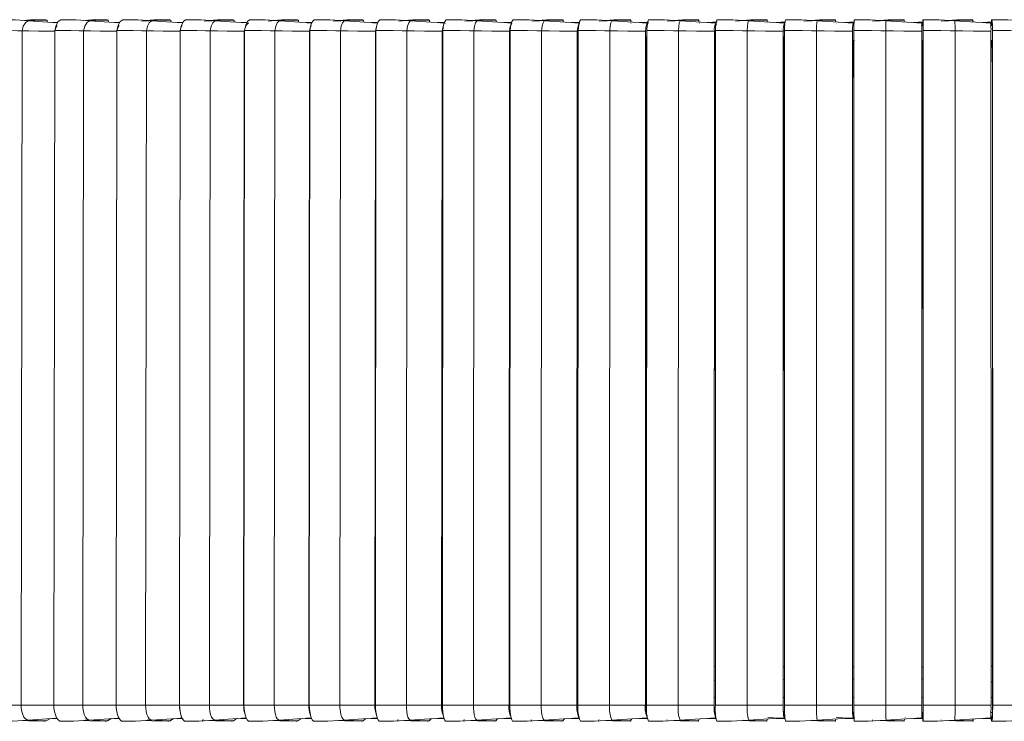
# Model space of a CAD drawing. Header units: millimetres. Extents: x -471 to 561, y -818 to 504.
# Tile 2 of 9: x -182 to 82, y -818 to -630. Entities that reach past the tile are written whole.
import ezdxf

# ---------------------------------------------------------------- set-up
doc = ezdxf.new("R2010")
doc.units = ezdxf.units.MM

msp = doc.modelspace()

# ---------------------------------------------------------------- linework, layer by layer
at = {"color": 7, "linetype": 'Continuous', "lineweight": 15}
for p, q in [((-174.94, -629.93), (-174.88, -630.45)), ((-172.04, -630.48), (-173.3, -630.57)), ((-172.91, -630.6), (-172.08, -630.55)), ((-158.52, -629.93), (-158.46, -630.45)), ((-155.42, -630.47), (-156.79, -630.57)), ((-156.41, -630.6), (-155.45, -630.54)), ((-141.8, -629.93), (-141.75, -630.44)), ((-138.5, -630.46), (-139.99, -630.57)), ((-139.62, -630.6), (-138.53, -630.53)), ((-124.81, -629.93), (-124.76, -630.44)), ((-121.32, -630.46), (-122.92, -630.57)), ((-122.56, -630.6), (-121.35, -630.52)), ((-107.57, -629.93), (-107.52, -630.43)), ((-103.89, -630.45), (-105.61, -630.57)), ((-105.25, -630.6), (-103.92, -630.51)), ((-90.1, -629.93), (-90.06, -630.43)), ((-86.25, -630.44), (-88.07, -630.57)), ((-87.72, -630.6), (-86.27, -630.51)), ((-72.43, -629.93), (-72.4, -630.43)), ((-68.4, -630.44), (-70.33, -630.57)), ((-69.99, -630.6), (-68.42, -630.5)), ((-54.59, -629.93), (-54.56, -630.42)), ((-50.39, -630.43), (-52.42, -630.57)), ((-52.09, -630.59), (-50.41, -630.49)), ((-36.59, -629.93), (-36.57, -630.42)), ((-32.23, -630.43), (-34.36, -630.57)), ((-34.03, -630.59), (-32.25, -630.49)), ((-18.47, -629.93), (-18.45, -630.42)), ((-18.42, -630.76), (-18.35, -630.74)), ((-13.95, -630.42), (-16.17, -630.57)), ((-15.86, -630.59), (-13.63, -630.46)), ((-13.98, -631.22), (-13.88, -630.74)), ((-0.24, -629.93), (-0.22, -630.41)), ((-0.14, -630.76), (-0.09, -630.74)), ((4.65, -630.4), (2.11, -630.57)), ((2.42, -630.59), (4.54, -630.47)), ((4.4, -630.74), (4.42, -631.39)), ((18.07, -629.93), (18.08, -630.41)), ((18.22, -630.76), (18.25, -630.74)), ((22.87, -630.41), (20.47, -630.57)), ((20.77, -630.59), (23, -630.46)), ((22.69, -631.22), (22.76, -630.74)), ((22.76, -630.74), (22.77, -631.39)), ((36.43, -629.93), (36.44, -630.41)), ((36.64, -630.75), (36.64, -630.74)), ((41.37, -630.41), (38.89, -630.57)), ((39.18, -630.59), (41.42, -630.46)), ((41.1, -631.22), (41.16, -630.74)), ((41.16, -630.74), (41.17, -631.39)), ((54.82, -629.93), (54.82, -630.41)), ((59.82, -630.41), (57.32, -630.57)), ((57.6, -630.59), (59.86, -630.46)), ((59.56, -630.77), (59.57, -630.75)), ((59.58, -630.74), (59.58, -631.39)), ((59.83, -629.93), (59.82, -631.39)), ((59.83, -630.37), (59.83, -631.39)), ((73.22, -629.93), (73.21, -630.4)), ((73.24, -630.36), (73.22, -630.37)), ((73.22, -630.37), (73.22, -630.4)), ((78.21, -630.41), (75.76, -630.57)), ((76.03, -630.59), (78.21, -630.46)), ((78.22, -629.93), (78.2, -631.39)), ((78.24, -630.37), (78.22, -631.39)), ((-181.88, -813.39), (-181.65, -632.76)), ((-173.12, -813.39), (-172.9, -632.71)), ((-165.35, -813.39), (-165.14, -632.76)), ((-156.44, -813.39), (-156.23, -632.89)), ((-156.41, -813.39), (-156.21, -632.71)), ((-156.21, -632.9), (-156.23, -632.89)), ((-148.53, -813.39), (-148.33, -632.76)), ((-139.48, -813.39), (-139.28, -632.89)), ((-139.42, -813.39), (-139.24, -632.71)), ((-139.24, -632.92), (-139.28, -632.89)), ((-131.42, -813.39), (-131.23, -632.76)), ((-122.25, -813.39), (-122.07, -632.89)), ((-122.16, -813.39), (-121.99, -632.71)), ((-121.99, -632.95), (-122.07, -632.89)), ((-114.05, -813.39), (-113.88, -632.76)), ((-104.78, -813.39), (-104.61, -632.89)), ((-104.65, -813.39), (-104.5, -632.71)), ((-104.53, -632.96), (-104.61, -632.89)), ((-96.45, -813.39), (-96.3, -632.76)), ((-87.08, -813.39), (-86.93, -632.89)), ((-86.86, -632.96), (-86.93, -632.89)), ((-86.92, -813.39), (-86.78, -632.71)), ((-78.63, -813.39), (-78.5, -632.76)), ((-69.19, -813.39), (-69.06, -632.89)), ((-68.99, -632.96), (-69.06, -632.89)), ((-68.99, -813.39), (-68.87, -632.71)), ((-60.64, -813.39), (-60.52, -632.76)), ((-51.12, -813.39), (-51.01, -632.89)), ((-50.96, -632.96), (-51.01, -632.89)), ((-50.89, -813.39), (-50.79, -632.71)), ((-42.48, -813.39), (-42.38, -632.76)), ((-32.91, -813.39), (-32.81, -632.89)), ((-32.77, -632.96), (-32.81, -632.89)), ((-32.64, -813.39), (-32.56, -632.71)), ((-24.18, -813.39), (-24.1, -632.76)), ((-14.57, -813.39), (-14.49, -632.89)), ((-14.46, -632.96), (-14.49, -632.89)), ((-14.27, -813.39), (-14.21, -632.71)), ((-5.78, -813.39), (-5.71, -632.76)), ((3.86, -813.39), (3.92, -632.89)), ((3.94, -632.96), (3.92, -632.89)), ((4.2, -813.39), (4.24, -632.71)), ((12.72, -813.39), (12.76, -632.76)), ((22.37, -813.39), (22.41, -632.89)), ((22.42, -632.96), (22.41, -632.89)), ((22.69, -631.22), (22.69, -631.39)), ((22.74, -813.39), (22.76, -632.71)), ((31.27, -813.39), (31.3, -632.76)), ((40.93, -813.39), (40.95, -632.89)), ((41.1, -631.22), (41.1, -631.39)), ((41.43, -631.39), (41.16, -631.39)), ((41.32, -813.39), (41.33, -632.71)), ((49.86, -813.39), (49.87, -632.76)), ((59.82, -631.39), (59.4, -631.39)), ((59.5, -813.39), (59.51, -632.89)), ((59.54, -631.23), (59.54, -631.39)), ((59.93, -813.39), (59.92, -632.71)), ((59.92, -813.39), (59.92, -632.81)), ((68.46, -813.39), (68.45, -632.76)), ((78.43, -631.39), (78, -631.39)), ((78.08, -813.39), (78.07, -632.89)), ((78.51, -813.39), (78.49, -632.81)), ((78.54, -813.39), (78.51, -632.71)), ((-86.96, -813.39), (-86.81, -634.33)), ((-69.09, -813.39), (-68.95, -634.33)), ((-51.04, -813.39), (-50.92, -634.33)), ((-32.84, -813.39), (-32.75, -634.33)), ((-14.52, -813.39), (-14.44, -634.33)), ((-14.44, -635.39), (-14.21, -635.39)), ((3.89, -813.39), (3.95, -634.33)), ((3.95, -635.39), (4.22, -635.39)), ((22.38, -813.39), (22.43, -634.33)), ((22.43, -635.39), (22.75, -635.39)), ((40.95, -635.39), (41.45, -635.39)), ((41.16, -635.39), (41.33, -648.72)), ((41.22, -635.39), (41.33, -644.03)), ((59.56, -635.39), (59.92, -717.57)), ((59.6, -635.39), (59.92, -635.39)), ((59.6, -635.39), (59.92, -707.68)), ((59.8, -635.39), (59.7, -658.11)), ((59.81, -635.39), (59.71, -659.19)), ((77.96, -635.39), (78.49, -635.39)), ((78.17, -635.39), (78.07, -643.01)), ((78.14, -635.39), (78.07, -640.85)), ((-86.91, -802.98), (-86.95, -802.98)), ((-50.88, -803.03), (-51.03, -803.02)), ((-32.64, -803.06), (-32.84, -803.05)), ((-14.27, -803.09), (-14.52, -803.08)), ((4.2, -803.12), (3.9, -803.11)), ((22.74, -803.15), (22.39, -803.15)), ((41.32, -803.18), (40.93, -803.18)), ((59.92, -803.21), (59.51, -803.21)), ((78.51, -802.97), (78.08, -802.97)), ((-32.65, -811.39), (-32.84, -811.39)), ((-14.3, -811.39), (-14.52, -811.39)), ((4.18, -811.39), (3.89, -811.39)), ((22.74, -811.39), (22.38, -811.39)), ((41.32, -811.39), (40.92, -811.39)), ((59.97, -811.39), (59.51, -811.39)), ((59.92, -811.04), (59.9, -811.39)), ((78.51, -811.39), (78.08, -811.39)), ((-189.5, -813.39), (-181.88, -813.39)), ((-181.88, -813.39), (-173.11, -813.39)), ((-173.12, -813.39), (-165.35, -813.39)), ((-165.35, -813.39), (-156.44, -813.39)), ((-156.41, -813.39), (-148.53, -813.39)), ((-148.53, -813.39), (-139.48, -813.39)), ((-139.42, -813.39), (-131.42, -813.39)), ((-131.42, -813.39), (-122.25, -813.39)), ((-122.1, -813.39), (-122.25, -813.39)), ((-122.16, -813.39), (-114.05, -813.39)), ((-114.05, -813.39), (-104.78, -813.39)), ((-104.64, -813.39), (-104.78, -813.39)), ((-104.65, -813.39), (-96.45, -813.39)), ((-96.45, -813.39), (-87.08, -813.39)), ((-86.96, -813.39), (-87.08, -813.39)), ((-86.92, -813.39), (-78.63, -813.39)), ((-78.63, -813.39), (-69.19, -813.39)), ((-69.09, -813.39), (-69.19, -813.39)), ((-68.99, -813.39), (-60.64, -813.39)), ((-60.64, -813.39), (-51.12, -813.39)), ((-51.04, -813.39), (-51.12, -813.39)), ((-50.89, -813.39), (-42.48, -813.39)), ((-42.48, -813.39), (-32.91, -813.39)), ((-32.84, -813.39), (-32.91, -813.39)), ((-32.64, -813.39), (-24.18, -813.39)), ((-24.18, -813.39), (-14.57, -813.39)), ((-14.52, -813.39), (-14.57, -813.39)), ((-14.39, -815.39), (-14.21, -815.39)), ((-14.27, -813.39), (-5.78, -813.39)), ((-5.78, -813.39), (3.86, -813.39)), ((3.89, -813.39), (3.86, -813.39)), ((3.99, -815.39), (4.23, -815.39)), ((4.2, -813.39), (12.72, -813.39)), ((12.72, -813.39), (22.37, -813.39)), ((22.38, -813.39), (22.37, -813.39)), ((22.45, -815.39), (22.75, -815.39)), ((22.74, -813.39), (31.27, -813.39)), ((31.27, -813.39), (40.93, -813.39)), ((40.92, -815.39), (41.33, -815.39)), ((41.31, -815.39), (41.12, -816.24)), ((41.32, -813.39), (49.86, -813.39)), ((49.86, -813.39), (59.5, -813.39)), ((59.61, -815.39), (59.55, -816.24)), ((59.68, -815.39), (59.58, -816.72)), ((59.68, -815.39), (59.91, -815.39)), ((59.68, -815.45), (59.83, -817.62)), ((59.71, -815.39), (59.84, -817.13)), ((59.93, -813.39), (68.46, -813.39)), ((68.46, -813.39), (78.08, -813.39)), ((78.08, -815.39), (78.48, -815.39)), ((78.54, -813.39), (87.04, -813.39)), ((-180.03, -817.46), (-172.33, -816.88)), ((-174.01, -817.01), (-175.15, -817.62)), ((-173.5, -816.97), (-172.19, -817.07)), ((-163.64, -817.46), (-155.69, -816.88)), ((-157.67, -817.02), (-158.71, -817.62)), ((-156.97, -816.97), (-155.56, -817.07)), ((-146.94, -817.46), (-138.76, -816.87)), ((-141.03, -817.03), (-141.97, -817.62)), ((-140.16, -816.97), (-138.63, -817.08)), ((-129.96, -817.46), (-121.56, -816.86)), ((-124.12, -817.04), (-124.97, -817.62)), ((-123.08, -816.97), (-121.43, -817.09)), ((-112.73, -817.46), (-104.11, -816.85)), ((-106.96, -817.06), (-107.71, -817.62)), ((-105.75, -816.97), (-103.99, -817.09)), ((-95.26, -817.46), (-86.45, -816.85)), ((-89.56, -817.07), (-90.23, -817.62)), ((-88.19, -816.97), (-86.34, -817.1)), ((-77.59, -817.46), (-68.58, -816.84)), ((-71.97, -817.07), (-72.55, -817.62)), ((-70.44, -816.97), (-68.48, -817.1)), ((-59.73, -817.46), (-50.55, -816.84)), ((-54.19, -817.08), (-54.69, -817.62)), ((-52.51, -816.97), (-50.46, -817.11)), ((-41.71, -817.46), (-32.36, -816.83)), ((-36.26, -817.09), (-36.68, -817.62)), ((-34.44, -816.97), (-32.29, -817.11)), ((-23.55, -817.46), (-14.04, -816.82)), ((-18.2, -817.1), (-18.54, -817.62)), ((-16.24, -816.97), (-13.99, -817.12)), ((-5.29, -817.46), (4.27, -816.82)), ((-0.04, -817.11), (-0.29, -817.62)), ((2.07, -816.97), (4.4, -817.12)), ((13.07, -817.46), (22.66, -816.82)), ((18.21, -817.12), (18.03, -817.62)), ((20.44, -816.97), (22.86, -817.13)), ((22.79, -816.06), (22.72, -816.24)), ((22.72, -816.24), (22.76, -816.72)), ((22.82, -816.58), (22.76, -816.72)), ((31.48, -817.46), (41.1, -816.82)), ((36.52, -817.13), (36.41, -817.62)), ((38.87, -816.97), (41.36, -817.13)), ((41.12, -816.24), (41.16, -816.72)), ((41.16, -816.72), (41.13, -816.82)), ((41.34, -815.91), (41.16, -816.72)), ((49.93, -817.46), (59.56, -816.82)), ((54.85, -817.13), (54.81, -817.62)), ((57.32, -816.97), (59.8, -817.13)), ((59.55, -816.24), (59.58, -816.72)), ((59.58, -816.72), (59.57, -816.82)), ((68.39, -817.46), (78.02, -816.82)), ((73.19, -817.14), (73.22, -817.62)), ((75.78, -816.97), (78.13, -817.13)), ((78.03, -816.67), (78.24, -817.62)), ((78.05, -816.24), (78.25, -817.13))]:
    msp.add_line(p, q, dxfattribs=at)
at = {"color": 8, "linetype": 'Continuous', "lineweight": 15}
for p, q in [((-86.9, -740.48), (-86.86, -740.99)), ((-69.05, -758.03), (-68.95, -759.42)), ((-51.02, -780.83), (-50.87, -783.38)), ((-32.84, -806.91), (-32.64, -806.9)), ((-14.52, -806.81), (-14.27, -806.79)), ((3.9, -806.71), (4.2, -806.69)), ((22.38, -806.6), (22.74, -806.58)), ((40.93, -806.5), (41.32, -806.47)), ((59.51, -806.4), (59.92, -806.37)), ((-86.91, -810.22), (-86.96, -810.26)), ((-68.99, -809.1), (-69.08, -809.19)), ((-50.89, -807.63), (-51.03, -807.79)), ((-156.41, -813.39), (-156.44, -813.39)), ((-139.42, -813.39), (-139.48, -813.39)), ((-175.15, -817.62), (-179.81, -817.45)), ((-172.3, -816.92), (-172.58, -816.9)), ((-158.71, -817.62), (-164.75, -817.4)), ((-155.65, -816.93), (-156.06, -816.9)), ((-141.97, -817.62), (-148.08, -817.4)), ((-138.71, -816.94), (-139.25, -816.9)), ((-124.97, -817.62), (-129.79, -817.45)), ((-121.51, -816.95), (-122.18, -816.91)), ((-107.71, -817.62), (-112.57, -817.45)), ((-104.06, -816.96), (-104.86, -816.91)), ((-90.23, -817.62), (-95.12, -817.45)), ((-86.39, -816.97), (-87.31, -816.91)), ((-72.55, -817.62), (-77.46, -817.45)), ((-68.53, -816.98), (-69.57, -816.91)), ((-54.69, -817.62), (-59.62, -817.46)), ((-50.34, -817), (-51.66, -816.91)), ((-36.68, -817.62), (-41.62, -817.46)), ((-32.32, -817), (-33.59, -816.91)), ((-18.54, -817.62), (-23.48, -817.46)), ((-14.02, -817), (-15.41, -816.91)), ((-14.13, -816.25), (-14.13, -816.25)), ((-0.29, -817.62), (-5.23, -817.46)), ((4.26, -817), (2.88, -816.91)), ((4.22, -816.25), (4.3, -816.24)), ((18.03, -817.62), (11.71, -817.41)), ((22.85, -817.02), (18.26, -816.72)), ((22.61, -816.25), (22.72, -816.24)), ((36.41, -817.62), (29.99, -817.41)), ((41.43, -817.03), (36.65, -816.72)), ((41.05, -816.24), (41.12, -816.24)), ((54.81, -817.62), (49.92, -817.46)), ((59.87, -817.03), (58.09, -816.92)), ((73.22, -817.62), (68.36, -817.46)), ((78.11, -817.02), (76.52, -816.92))]:
    msp.add_line(p, q, dxfattribs=at)
at = {"color": 7, "linetype": 'Continuous', "lineweight": 15, "flags": 128}
for points in [[(-179.72, -630.08), (-183.51, -629.87), (-187.3, -629.8)], [(-175.54, -629.8), (-179.34, -629.87), (-181.39, -629.99)], [(-172.15, -630.66), (-176.06, -630.36), (-179.82, -630.08)], [(-172.9, -632.71), (-172.51, -631.27), (-171.93, -630.29), (-171.22, -629.82), (-171.07, -629.82)], [(-163.34, -630.08), (-167.2, -629.87), (-171.07, -629.8)], [(-159.08, -629.8), (-162.94, -629.87), (-165.04, -629.99)], [(-155.52, -630.67), (-159.61, -630.36), (-163.44, -630.08)], [(-156.21, -632.71), (-155.85, -631.27), (-155.32, -630.29), (-154.66, -629.82), (-154.52, -629.82)], [(-146.66, -630.08), (-150.59, -629.87), (-154.52, -629.8)], [(-142.32, -629.8), (-146.25, -629.87), (-148.39, -629.99)], [(-138.6, -630.67), (-142.86, -630.36), (-146.76, -630.08)], [(-139.24, -632.71), (-138.9, -631.27), (-138.41, -630.29), (-137.81, -629.82), (-137.68, -629.82)], [(-129.71, -630.08), (-133.69, -629.87), (-137.68, -629.8)], [(-125.28, -629.8), (-129.27, -629.87), (-131.45, -629.99)], [(-121.42, -630.68), (-125.84, -630.36), (-129.81, -630.08)], [(-122.07, -632.89), (-121.85, -631.95), (-121.48, -631.17), (-121.04, -630.77), (-120.84, -630.75)], [(-121.99, -632.71), (-121.68, -631.27), (-121.24, -630.29), (-120.69, -629.82), (-120.57, -629.82)], [(-112.49, -630.08), (-116.53, -629.87), (-120.57, -629.8)], [(-108, -629.8), (-112.04, -629.87), (-114.26, -629.99)], [(-103.99, -630.69), (-108.57, -630.36), (-112.59, -630.08)], [(-104.5, -632.71), (-104.22, -631.27), (-103.82, -630.29), (-103.33, -629.82), (-103.22, -629.82)], [(-95.04, -630.08), (-99.13, -629.87), (-103.22, -629.8)], [(-90.49, -629.8), (-94.58, -629.87), (-96.83, -629.99)], [(-86.33, -630.69), (-91.07, -630.36), (-95.15, -630.08)], [(-86.78, -632.71), (-86.54, -631.27), (-86.19, -630.29), (-85.75, -629.82), (-85.66, -629.82)], [(-77.39, -630.08), (-81.52, -629.87), (-85.66, -629.8)], [(-72.78, -629.8), (-76.91, -629.87), (-79.2, -629.99)], [(-68.18, -630.72), (-73.37, -630.36), (-77.49, -630.08)], [(-68.87, -632.71), (-68.66, -631.27), (-68.36, -630.29), (-67.98, -629.82), (-67.89, -629.82)], [(-59.55, -630.08), (-63.72, -629.87), (-67.89, -629.8)], [(-54.89, -629.8), (-59.06, -629.87), (-61.37, -629.99)], [(-50.24, -630.72), (-55.49, -630.36), (-59.65, -630.08)], [(-51.01, -632.89), (-50.87, -631.95), (-50.64, -631.17), (-50.36, -630.77), (-50.24, -630.75)], [(-50.79, -632.71), (-50.61, -631.27), (-50.35, -630.29), (-50.03, -629.82), (-49.96, -629.82)], [(-41.55, -630.08), (-45.75, -629.87), (-49.96, -629.8)], [(-36.84, -629.8), (-41.05, -629.87), (-43.39, -629.99)], [(-32.16, -630.72), (-37.45, -630.36), (-41.65, -630.08)], [(-36.84, -629.82), (-36.75, -629.82), (-36.69, -629.85), (-36.59, -629.93)], [(-32.81, -632.89), (-32.69, -631.95), (-32.5, -631.17), (-32.26, -630.77), (-32.16, -630.75)], [(-32.56, -632.71), (-32.42, -631.27), (-32.2, -630.29), (-31.94, -629.82), (-31.88, -629.82)], [(-23.41, -630.08), (-27.64, -629.87), (-31.88, -629.8)], [(-18.67, -629.8), (-22.91, -629.87), (-25.26, -629.99)], [(-13.96, -630.72), (-19.29, -630.36), (-23.51, -630.08)], [(-18.67, -629.82), (-18.59, -629.82), (-18.55, -629.85), (-18.47, -629.93)], [(-14.49, -632.89), (-14.4, -631.95), (-14.24, -631.17), (-14.04, -630.77), (-13.96, -630.75)], [(-14.21, -632.71), (-14.1, -631.27), (-13.93, -630.29), (-13.72, -629.82), (-13.68, -629.82)], [(-5.17, -630.08), (-9.42, -629.87), (-13.68, -629.8)], [(-0.4, -629.8), (-4.66, -629.87), (-7.03, -629.99)], [(4.34, -630.72), (-1.01, -630.36), (-5.26, -630.08)], [(-0.4, -629.82), (-0.34, -629.82), (-0.3, -629.85), (-0.24, -629.93)], [(13.17, -630.08), (8.9, -629.87), (4.62, -629.8)], [(17.96, -629.8), (13.68, -629.87), (11.29, -629.99)], [(22.71, -630.72), (17.34, -630.36), (13.07, -630.08)], [(17.96, -629.82), (18, -629.82), (18.03, -629.85), (18.07, -629.93)], [(31.56, -630.08), (27.28, -629.87), (22.99, -629.8)], [(36.36, -629.8), (32.08, -629.87), (29.68, -629.99)], [(41.13, -630.72), (35.74, -630.36), (31.46, -630.08)], [(36.36, -629.82), (36.39, -629.82), (36.41, -629.85), (36.43, -629.93)], [(49.99, -630.08), (45.7, -629.87), (41.41, -629.8)], [(54.8, -629.8), (50.51, -629.87), (48.11, -629.99)], [(59.57, -630.72), (54.18, -630.36), (49.89, -630.08)], [(54.8, -629.82), (54.81, -629.82), (54.81, -629.85), (54.82, -629.93)], [(59.92, -632.71), (59.91, -631.27), (59.88, -630.29), (59.85, -629.82), (59.84, -629.82), (59.83, -629.85), (59.83, -629.93)], [(68.43, -630.08), (64.14, -629.87), (59.85, -629.8)], [(59.92, -632.81), (59.9, -631.65), (59.88, -630.79), (59.86, -630.35), (59.85, -630.36)], [(73.24, -629.8), (68.95, -629.87), (66.54, -629.99)], [(78.01, -630.72), (72.62, -630.36), (68.33, -630.08)], [(73.28, -630.41), (73.27, -630.29), (73.25, -629.82), (73.23, -629.82), (73.22, -629.85), (73.22, -629.93)], [(78.51, -632.71), (78.46, -631.27), (78.39, -630.29), (78.3, -629.82), (78.26, -629.82), (78.24, -629.85), (78.22, -629.93)], [(86.85, -630.08), (82.57, -629.87), (78.28, -629.8)], [(78.49, -632.81), (78.45, -631.65), (78.39, -630.79), (78.31, -630.35), (78.29, -630.36)], [(-181.65, -632.76), (-182.82, -632.75), (-185.06, -632.72), (-188.02, -632.71), (-189.27, -632.71)], [(-172.9, -632.89), (-173.31, -632.88), (-177.26, -632.83), (-179.79, -632.79), (-181.65, -632.76)], [(-165.14, -632.76), (-166.33, -632.75), (-168.61, -632.72), (-171.63, -632.71), (-172.9, -632.71)], [(-172.88, -632.89), (-172.6, -631.95), (-172.26, -631.39)], [(-156.23, -632.89), (-156.67, -632.88), (-160.68, -632.83), (-163.25, -632.79), (-165.14, -632.76)], [(-156.23, -632.89), (-155.96, -631.95), (-155.65, -631.39)], [(-148.33, -632.76), (-149.53, -632.75), (-151.85, -632.72), (-154.92, -632.71), (-156.21, -632.71)], [(-139.28, -632.89), (-139.73, -632.88), (-143.8, -632.83), (-146.41, -632.79), (-148.33, -632.76)], [(-139.28, -632.89), (-139.04, -631.95), (-138.75, -631.39)], [(-131.23, -632.76), (-132.46, -632.75), (-134.81, -632.72), (-137.92, -632.71), (-139.24, -632.71)], [(-122.07, -632.89), (-122.52, -632.88), (-126.65, -632.83), (-129.29, -632.79), (-131.23, -632.76)], [(-113.88, -632.76), (-115.12, -632.75), (-117.5, -632.72), (-120.65, -632.71), (-121.99, -632.71)], [(-104.61, -632.89), (-105.07, -632.88), (-109.25, -632.83), (-111.91, -632.79), (-113.88, -632.76)], [(-104.61, -632.89), (-104.41, -631.95), (-104.17, -631.39)], [(-96.3, -632.76), (-97.55, -632.75), (-99.95, -632.72), (-103.14, -632.71), (-104.5, -632.71)], [(-86.93, -632.89), (-87.4, -632.88), (-91.61, -632.83), (-94.31, -632.79), (-96.3, -632.76)], [(-86.93, -632.89), (-86.75, -631.95), (-86.54, -631.39)], [(-78.5, -632.76), (-79.76, -632.75), (-82.19, -632.72), (-85.42, -632.71), (-86.78, -632.71)], [(-69.06, -632.89), (-69.52, -632.88), (-73.78, -632.83), (-76.5, -632.79), (-78.5, -632.76)], [(-69.06, -632.89), (-68.9, -631.95), (-68.71, -631.39)], [(-60.52, -632.76), (-61.79, -632.75), (-64.24, -632.72), (-67.49, -632.71), (-68.87, -632.71)], [(-51.01, -632.89), (-51.48, -632.88), (-55.76, -632.83), (-58.5, -632.79), (-60.52, -632.76)], [(-42.38, -632.76), (-43.66, -632.75), (-46.12, -632.72), (-49.4, -632.71), (-50.79, -632.71)], [(-32.81, -632.89), (-33.28, -632.88), (-37.59, -632.83), (-40.35, -632.79), (-42.38, -632.76)], [(-24.1, -632.76), (-25.39, -632.75), (-27.87, -632.72), (-31.16, -632.71), (-32.56, -632.71)], [(-14.49, -632.89), (-14.97, -632.88), (-19.3, -632.83), (-22.06, -632.79), (-24.1, -632.76)], [(-5.71, -632.76), (-7, -632.75), (-9.49, -632.72), (-12.8, -632.71), (-14.21, -632.71)], [(3.92, -632.89), (3.45, -632.88), (-0.89, -632.83), (-3.67, -632.79), (-5.71, -632.76)], [(12.76, -632.76), (11.47, -632.75), (8.98, -632.72), (5.65, -632.71), (4.24, -632.71)], [(22.41, -632.89), (21.94, -632.88), (17.59, -632.83), (14.81, -632.79), (12.76, -632.76)], [(31.3, -632.76), (30, -632.75), (27.51, -632.72), (24.18, -632.71), (22.76, -632.71)], [(40.95, -632.89), (40.48, -632.88), (36.13, -632.83), (33.35, -632.79), (31.3, -632.76)], [(49.87, -632.76), (48.58, -632.75), (46.08, -632.72), (42.75, -632.71), (41.33, -632.71)], [(59.51, -632.89), (59.04, -632.88), (54.69, -632.83), (51.91, -632.79), (49.87, -632.76)], [(68.45, -632.76), (67.16, -632.75), (64.67, -632.72), (61.34, -632.71), (59.92, -632.71)], [(78.07, -632.89), (77.6, -632.88), (73.26, -632.83), (70.49, -632.79), (68.45, -632.76)], [(87.02, -632.76), (85.73, -632.75), (83.25, -632.72), (79.93, -632.71), (78.51, -632.71)], [(-68.98, -803), (-69.08, -803), (-69.08, -803)], [(-171.32, -817.71), (-171.53, -817.68), (-171.98, -817.36), (-172.38, -816.81), (-172.72, -816.04), (-172.95, -815.15), (-173.08, -814.22), (-173.12, -813.39)], [(-154.75, -817.71), (-154.95, -817.68), (-155.36, -817.36), (-155.74, -816.81), (-156.04, -816.04), (-156.26, -815.15), (-156.38, -814.22), (-156.41, -813.39)], [(-137.89, -817.71), (-138.08, -817.68), (-138.45, -817.36), (-138.8, -816.81), (-139.08, -816.04), (-139.28, -815.15), (-139.39, -814.22), (-139.42, -813.39)], [(-120.77, -817.71), (-120.93, -817.68), (-121.28, -817.36), (-121.59, -816.81), (-121.85, -816.04), (-122.03, -815.15), (-122.13, -814.22), (-122.16, -813.39)], [(-103.4, -817.71), (-103.55, -817.68), (-103.86, -817.36), (-104.14, -816.81), (-104.37, -816.04), (-104.53, -815.15), (-104.62, -814.22), (-104.65, -813.39)], [(-86.88, -814.61), (-86.94, -814.05), (-86.96, -813.39)], [(-85.81, -817.71), (-85.95, -817.68), (-86.22, -817.36), (-86.47, -816.81), (-86.67, -816.04), (-86.82, -815.15), (-86.9, -814.22), (-86.92, -813.39)], [(-68.03, -817.71), (-68.14, -817.68), (-68.38, -817.36), (-68.6, -816.81), (-68.78, -816.04), (-68.9, -815.15), (-68.97, -814.22), (-68.99, -813.39)], [(-50.07, -817.71), (-50.17, -817.68), (-50.37, -817.36), (-50.56, -816.81), (-50.71, -816.04), (-50.82, -815.15), (-50.87, -814.22), (-50.89, -813.39)], [(22.76, -816.72), (22.7, -816.82), (22.63, -816.78), (22.56, -816.55), (22.49, -816.12), (22.44, -815.53), (22.4, -814.84), (22.38, -814.1), (22.37, -813.39)], [(22.72, -816.24), (22.66, -816.33), (22.6, -816.27), (22.54, -816.06), (22.49, -815.71), (22.44, -815.24), (22.41, -814.68), (22.39, -814.05), (22.38, -813.39)], [(41.12, -816.24), (41.09, -816.33), (41.05, -816.27), (41.01, -816.06), (40.98, -815.71), (40.96, -815.24), (40.95, -815.2)], [(59.83, -817.62), (59.85, -817.75), (59.87, -817.68), (59.89, -817.36), (59.9, -816.81), (59.92, -816.04), (59.93, -815.15), (59.93, -814.22), (59.93, -813.39)], [(59.84, -817.13), (59.85, -817.25), (59.87, -817.17), (59.88, -816.9), (59.9, -816.44), (59.91, -815.83), (59.92, -815.09), (59.92, -814.26), (59.92, -813.39)], [(78.24, -817.62), (78.29, -817.75), (78.34, -817.68), (78.4, -817.36), (78.45, -816.81), (78.49, -816.04), (78.52, -815.15), (78.54, -814.22), (78.54, -813.39)], [(78.25, -817.13), (78.29, -817.25), (78.34, -817.17), (78.39, -816.9), (78.43, -816.44), (78.46, -815.83), (78.49, -815.09), (78.51, -814.26), (78.51, -813.39)], [(-187.57, -817.74), (-184.16, -817.69), (-180.04, -817.46)], [(-181.66, -817.55), (-179.94, -817.65), (-175.81, -817.74)], [(-175.15, -817.62), (-175.58, -817.75), (-175.81, -817.71)], [(-171.32, -817.74), (-167.84, -817.69), (-163.64, -817.46)], [(-165.3, -817.55), (-163.53, -817.65), (-159.33, -817.74)], [(-158.71, -817.62), (-159.11, -817.75), (-159.33, -817.71)], [(-154.75, -817.74), (-151.22, -817.69), (-146.94, -817.46)], [(-148.63, -817.55), (-146.82, -817.65), (-142.55, -817.74)], [(-141.97, -817.62), (-142.34, -817.75), (-142.55, -817.71)], [(-137.89, -817.74), (-134.3, -817.68), (-129.97, -817.46)], [(-131.68, -817.55), (-129.83, -817.65), (-125.5, -817.74)], [(-124.97, -817.62), (-125.31, -817.75), (-125.49, -817.71)], [(-120.77, -817.74), (-117.13, -817.68), (-112.73, -817.46)], [(-114.47, -817.55), (-112.59, -817.65), (-108.19, -817.74)], [(-107.71, -817.62), (-108.02, -817.75), (-108.19, -817.71)], [(-103.4, -817.74), (-99.72, -817.68), (-95.27, -817.46)], [(-97.03, -817.55), (-95.11, -817.65), (-90.66, -817.74)], [(-90.23, -817.62), (-90.51, -817.75), (-90.66, -817.71)], [(-85.81, -817.74), (-82.09, -817.68), (-77.59, -817.46)], [(-79.38, -817.55), (-77.43, -817.65), (-72.93, -817.74)], [(-72.55, -817.62), (-72.8, -817.75), (-72.93, -817.71)], [(-68.03, -817.74), (-64.27, -817.68), (-59.73, -817.46)], [(-61.54, -817.55), (-59.56, -817.65), (-55.02, -817.74)], [(-54.69, -817.62), (-54.9, -817.75), (-55.02, -817.71)], [(-50.08, -817.74), (-46.29, -817.68), (-41.71, -817.46)], [(-43.54, -817.55), (-41.54, -817.66), (-36.96, -817.74)], [(-36.68, -817.62), (-36.86, -817.75), (-36.96, -817.71)], [(-31.97, -817.74), (-28.16, -817.68), (-23.55, -817.46)], [(-25.4, -817.55), (-23.38, -817.66), (-18.77, -817.74)], [(-18.54, -817.62), (-18.68, -817.75), (-18.77, -817.71)], [(-13.75, -817.74), (-9.92, -817.68), (-5.29, -817.46)], [(-7.15, -817.55), (-5.11, -817.66), (-0.47, -817.74)], [(-0.29, -817.62), (-0.41, -817.75), (-0.47, -817.71)], [(4.57, -817.74), (8.41, -817.68), (13.07, -817.46)], [(11.19, -817.55), (13.25, -817.66), (17.9, -817.74)], [(18.03, -817.62), (17.95, -817.75), (17.9, -817.71)], [(22.96, -817.74), (26.82, -817.68), (31.48, -817.46)], [(29.6, -817.55), (31.67, -817.66), (36.33, -817.74)], [(36.41, -817.62), (36.36, -817.75), (36.33, -817.71)], [(36.65, -816.72), (36.63, -816.82), (36.63, -816.8)], [(41.4, -817.74), (45.26, -817.68), (49.93, -817.46)], [(48.04, -817.55), (50.12, -817.66), (54.79, -817.74)], [(54.81, -817.62), (54.8, -817.75), (54.79, -817.71)], [(55.06, -816.72), (55.08, -816.82), (55.08, -816.8)], [(59.86, -817.74), (63.72, -817.68), (68.39, -817.46)], [(66.49, -817.55), (68.58, -817.66), (73.25, -817.74)], [(73.22, -817.62), (73.24, -817.75), (73.26, -817.68), (73.28, -817.36), (73.28, -817.13)], [(78.32, -817.74), (82.17, -817.68), (86.83, -817.46)]]:
    msp.add_lwpolyline(points, dxfattribs=at)
at = {"color": 8, "linetype": 'Continuous', "lineweight": 15, "flags": 128}
for points in [[(-181.65, -632.76), (-181.31, -631.57), (-180.74, -630.61), (-180.05, -630.12), (-179.78, -630.14)], [(-165.14, -632.76), (-164.82, -631.57), (-164.29, -630.61), (-163.65, -630.12), (-163.4, -630.14)], [(-148.33, -632.76), (-148.03, -631.57), (-147.54, -630.61), (-146.95, -630.12), (-146.73, -630.14)], [(-131.23, -632.76), (-130.96, -631.57), (-130.52, -630.61), (-129.97, -630.12), (-129.77, -630.14)], [(-113.88, -632.76), (-113.64, -631.57), (-113.23, -630.61), (-112.73, -630.12), (-112.55, -630.14)], [(-96.3, -632.76), (-96.08, -631.57), (-95.71, -630.61), (-95.26, -630.12), (-95.1, -630.14)], [(-78.5, -632.76), (-78.31, -631.57), (-77.98, -630.61), (-77.59, -630.12), (-77.45, -630.14)], [(-60.52, -632.76), (-60.35, -631.57), (-60.07, -630.61), (-59.73, -630.12), (-59.61, -630.14)], [(-42.38, -632.76), (-42.24, -631.57), (-42, -630.61), (-41.71, -630.12), (-41.61, -630.14)], [(-24.1, -632.76), (-23.98, -631.57), (-23.79, -630.61), (-23.55, -630.12), (-23.47, -630.14)], [(-5.71, -632.76), (-5.62, -631.57), (-5.47, -630.61), (-5.28, -630.12), (-5.22, -630.14)], [(12.76, -632.76), (12.83, -631.57), (12.94, -630.61), (13.07, -630.12), (13.11, -630.14)], [(31.3, -632.76), (31.34, -631.57), (31.4, -630.61), (31.48, -630.12), (31.51, -630.14)], [(49.87, -632.76), (49.88, -631.57), (49.9, -630.61), (49.93, -630.12), (49.94, -630.14)], [(68.45, -632.76), (68.44, -631.57), (68.41, -630.61), (68.39, -630.12), (68.38, -630.14)], [(78.08, -807.23), (78.22, -807.22), (78.51, -807.22)], [(-180.03, -817.44), (-180.28, -817.4), (-180.72, -817.12), (-181.13, -816.61), (-181.46, -815.91), (-181.7, -815.09), (-181.84, -814.23), (-181.88, -813.39)], [(-163.64, -817.44), (-163.87, -817.4), (-164.28, -817.12), (-164.65, -816.61), (-164.97, -815.91), (-165.19, -815.09), (-165.32, -814.23), (-165.35, -813.39)], [(-146.94, -817.44), (-147.15, -817.4), (-147.53, -817.12), (-147.88, -816.61), (-148.17, -815.91), (-148.37, -815.09), (-148.49, -814.23), (-148.53, -813.39)], [(-129.96, -817.44), (-130.15, -817.4), (-130.5, -817.12), (-130.82, -816.61), (-131.09, -815.91), (-131.28, -815.09), (-131.38, -814.23), (-131.42, -813.39)], [(-112.73, -817.44), (-112.9, -817.4), (-113.22, -817.12), (-113.51, -816.61), (-113.75, -815.91), (-113.92, -815.09), (-114.02, -814.23), (-114.05, -813.39)], [(-95.26, -817.44), (-95.41, -817.4), (-95.7, -817.12), (-95.96, -816.61), (-96.18, -815.91), (-96.33, -815.09), (-96.42, -814.23), (-96.45, -813.39)], [(-77.59, -817.44), (-77.72, -817.4), (-77.97, -817.12), (-78.2, -816.61), (-78.4, -815.91), (-78.53, -815.09), (-78.61, -814.23), (-78.63, -813.39)], [(-59.73, -817.44), (-59.84, -817.4), (-60.06, -817.12), (-60.26, -816.61), (-60.43, -815.91), (-60.55, -815.09), (-60.62, -814.23), (-60.64, -813.39)], [(-41.71, -817.44), (-41.8, -817.4), (-41.99, -817.12), (-42.16, -816.61), (-42.3, -815.91), (-42.4, -815.09), (-42.46, -814.23), (-42.48, -813.39)], [(-132.89, -817.34), (-133.21, -817.47), (-133.4, -817.43)], [(-80.77, -817.34), (-81, -817.47), (-81.14, -817.43)], [(-62.99, -817.34), (-63.19, -817.47), (-63.31, -817.43)], [(-45.05, -817.34), (-45.22, -817.47), (-45.31, -817.43)], [(-26.96, -817.34), (-27.1, -817.47), (-27.18, -817.43)], [(-8.76, -817.34), (-8.87, -817.47), (-8.93, -817.43)], [(46.28, -817.34), (46.27, -817.47), (46.26, -817.43)], [(64.69, -817.34), (64.71, -817.47), (64.72, -817.43)]]:
    msp.add_lwpolyline(points, dxfattribs=at)
at = {"color": 7, "linetype": 'Continuous', "lineweight": 15}
for centre, radius, start, end in [((-175.28, -723.63), 93.7, 89.7963, 92.9985), ((-175.44, -630.94), 1.13, 63.978, 95.4199), ((-158.86, -726.87), 96.94, 89.7964, 92.9363), ((-158.98, -630.8), 0.987, 62.1785, 95.7406), ((-141.76, -756.82), 126.89, 90.0156, 93.5704), ((-142.22, -630.67), 0.855, 60.0801, 96.1007), ((-124.77, -760.5), 130.57, 90.0139, 93.5196), ((-125.2, -630.55), 0.732, 57.6093, 96.504), ((-107.54, -763.87), 133.95, 90.0123, 93.475), ((-107.92, -630.43), 0.617, 54.6675, 96.9523), ((-90.07, -766.92), 136.99, 90.0107, 93.4362), ((-90.42, -630.33), 0.512, 51.1203, 97.4423), ((-72.41, -769.62), 139.7, 90.0093, 93.4027), ((-72.72, -630.23), 0.417, 46.7814, 97.9583), ((-54.57, -771.97), 142.04, 90.0079, 93.3745), ((-54.84, -630.15), 0.333, 41.3878, 98.4557), ((-36.57, -773.94), 144.01, 90.0066, 93.3513), ((-18.45, -775.54), 145.61, 90.0053, 93.3329), ((-0.23, -776.74), 146.81, 90.004, 93.3192), ((7.03, -632.38), 3.15, 148.8383, 189.2762), ((9.47, -631.93), 5.28, 156.5085, 188.5088), ((18.08, -777.54), 147.62, 90.0028, 93.3102), ((26.52, -632.37), 4.14, 157.0498, 187.2302), ((31.1, -631.91), 8.38, 165.531, 185.4382), ((36.44, -777.95), 148.02, 90.0016, 93.3056), ((47.54, -632.36), 6.61, 165.9358, 184.602), ((65.8, -631.91), 24.48, 175.1098, 181.873), ((54.82, -777.95), 148.02, 90.0004, 93.3056), ((73.21, -777.55), 147.62, 89.9992, 93.3101), ((58.6, -632.36), 19.48, 358.4302, 4.7206), ((4.43, -631.44), 0.254, 117.5962, 167.6772), ((22.85, -631.42), 0.261, 129.4434, 173.2757), ((41.38, -631.4), 0.333, 146.207, 177.4762), ((99.2, -632.76), 39.69, 177.3305, 180.1965), ((-150.7, -813.56), 5.74, 178.2652, 192.8199), ((-133.28, -813.54), 6.2, 178.5833, 194.5516), ((-115.84, -813.62), 6.41, 177.953, 198.456), ((-97.84, -813.61), 6.94, 178.1632, 199.1733), ((-80.36, -813.74), 6.73, 176.9766, 201.3276), ((-62.02, -813.75), 7.17, 177.0952, 201.6499), ((-60.77, -813.52), 8.31, 179.0991, 192.4573), ((-44.73, -813.98), 6.43, 174.6839, 203.8907), ((-43.04, -813.63), 8.01, 178.2747, 195.5163), ((-26.12, -814.01), 6.82, 174.7325, 203.2164), ((-24.7, -813.7), 8.15, 177.8072, 196.7963), ((-23.95, -814.26), 8.74, 174.287, 203.2856), ((-7.9, -814.1), 6.72, 173.9385, 203.732), ((-8.63, -813.98), 5.92, 174.2655, 203.2799), ((-3.36, -814.27), 10.95, 175.395, 198.3397), ((12.25, -814.1), 8.42, 175.1223, 198.6712), ((11.3, -813.99), 7.43, 175.3877, 198.3076), ((19.19, -814.27), 15.03, 176.6196, 193.2273), ((47.42, -814.28), 24.7, 177.9339, 187.9889), ((59.95, -814.11), 19.04, 177.8208, 188.1118), ((114.92, -814.28), 73.6, 179.3049, 182.6719), ((116.32, -814.11), 56.82, 179.2687, 182.7087), ((21.15, -814.11), 56.93, 357.296, 0.7293)]:
    msp.add_arc(centre, radius, start, end, dxfattribs=at)
at = {"color": 8, "linetype": 'Continuous', "lineweight": 15}
for centre, radius, start, end in [((-16.2, -814.22), 8.02, 174.0513, 203.6354), ((4.25, -814.23), 10.06, 175.2132, 198.5935), ((26.51, -814.23), 13.82, 176.493, 193.393), ((54.05, -814.24), 22.79, 177.8664, 188.0653), ((117.87, -814.24), 68.01, 179.2839, 182.6933), ((0.33, -814.24), 68.13, 357.3112, 0.7143)]:
    msp.add_arc(centre, radius, start, end, dxfattribs=at)

doc.saveas('drawing.dxf')
